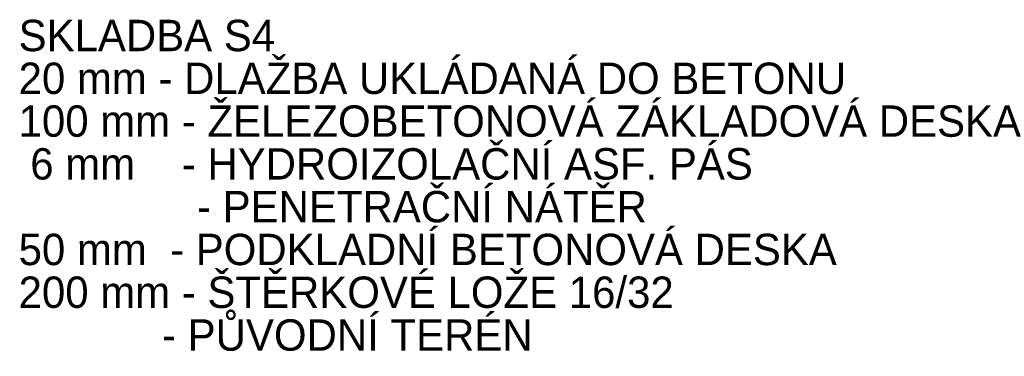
# Model space of a CAD drawing. Header units: millimetres. Extents: x 126830 to 197420, y -10585 to 21156.
# Tile 31 of 100: x 151301 to 155223, y 9492 to 10833. Entities that reach past the tile are written whole.
import ezdxf

# ---------------------------------------------------------------- set-up
doc = ezdxf.new("R2010")
doc.units = ezdxf.units.MM
doc.header["$MEASUREMENT"] = 0
doc.styles.add('GENEROVANÝ_STYL_1', font='txt')

msp = doc.modelspace()

# ---------------------------------------------------------------- texts
at = {"color": 7, "linetype": 'Continuous', "lineweight": 20, "insert": (151296, 9512.7), "char_height": 125, "attachment_point": 7, "line_spacing_factor": 0.817953, "style": 'GENEROVANÝ_STYL_1'}
msp.add_mtext('\\A1;{\\pql;\\fArial|b0|i0|c238|p38;SKLADBA S4\\P\\pql;\\fArial|b0|i0|c238|p38;20 mm - DLAŽBA UKLÁDANÁ DO BETONU\\P\\pql;\\fArial|b0|i0|c238|p38;100 mm - ŽELEZOBETONOVÁ ZÁKLADOVÁ DESKA\\P\\pql;\\fArial|b0|i0|c238|p38; 6 mm    - HYDROIZOLAČNÍ ASF. PÁS\\P\\pql;\\fArial|b0|i0|c238|p38;^I     - PENETRAČNÍ NÁTĚR\\P\\pql;\\fArial|b0|i0|c238|p38;50 mm  - PODKLADNÍ BETONOVÁ DESKA\\P\\pql;\\fArial|b0|i0|c238|p38;200 mm - ŠTĚRKOVÉ LOŽE 16/32\\P\\pql;\\fArial|b0|i0|c238|p38;^I  - PŮVODNÍ TERÉN}', dxfattribs=at)

doc.saveas('drawing.dxf')
